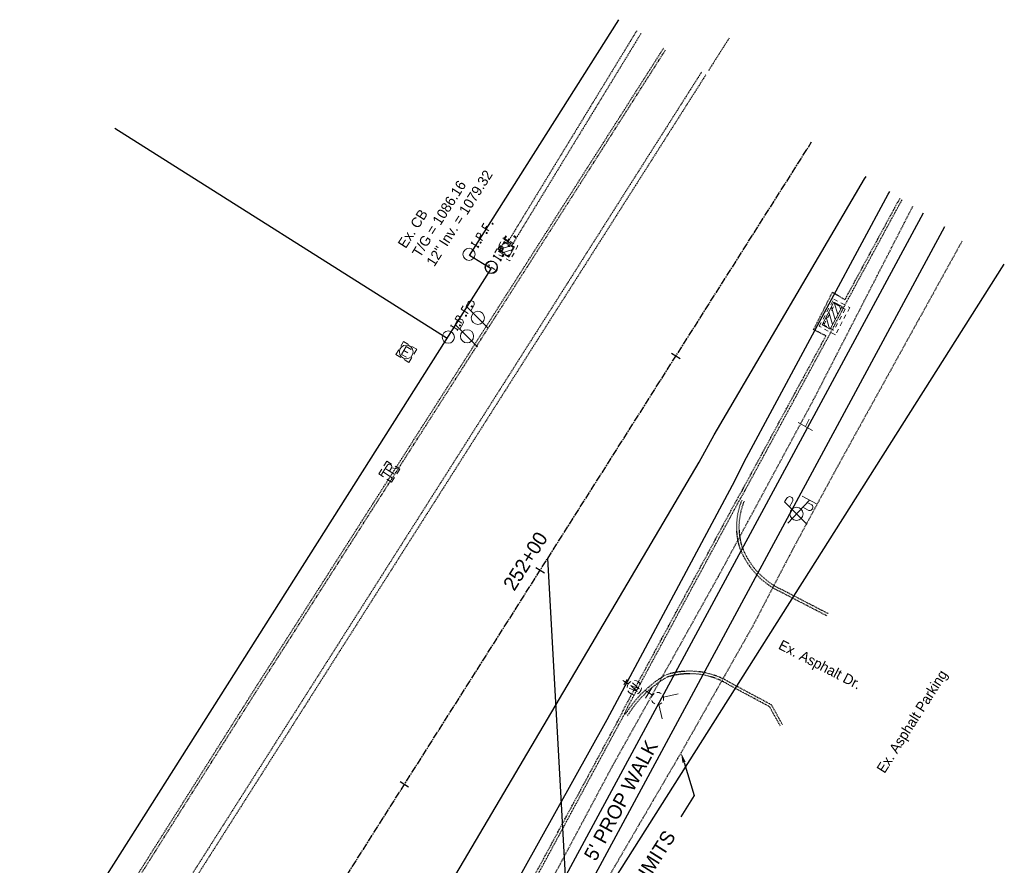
# Model space of a CAD drawing. Header units: feet. Extents: x 2248241 to 2254587, y 438097 to 439087.
# Tile 8 of 8: x 2254393 to 2254587, y 438315 to 438482. Entities that reach past the tile are written whole.
import ezdxf
from ezdxf import colors
from ezdxf.entities.mleader import LeaderData, LeaderLine
from ezdxf.math import Vec2, Vec3

# ---------------------------------------------------------------- set-up
doc = ezdxf.new("R2010")
doc.units = ezdxf.units.FT
doc.header["$MEASUREMENT"] = 0
doc.header["$PDMODE"] = 3
for name, pattern in [('CL', [2, 0.3, -0.15, 1.4, -0.15]), ('DGN Style 3', [0.19312, 0.137943, -0.055177]), ('OhDOT_USTN1', [0.055, 0.014, -0.041]), ('OhDOT_USTN2', [0.11, 0.069, -0.041]), ('OhDOT_USTN3', [0.22, 0.165, -0.055]), ('OhDOT_USTN4', [0.22, 0.11, -0.041, 0.028, -0.041]), ('OhDOT_USTN5', [0.11, 0.055, -0.055]), ('OhDOT_USTN6', [0.223, 0.083, -0.028, 0.028, -0.028, 0.028, -0.028]), ('OhDOT_USTN7', [0.221, 0.11, -0.028, 0.055, -0.028]), ('REDO_Drainage01', [1.6, 0.85, -0.75]), ('rowex', [0]), ('rowpr', [0])]:
    doc.linetypes.add(name, pattern=pattern)
for name, color, linetype in [('DR_X_Cells', 151, 'OhDOT_USTN2'), ('DV_X_Property_Line', 7, 'Continuous'), ('GE_P_CL', 7, 'CL'), ('GE_P_CL_Text', 7, 'Continuous'), ('PM_X_Edge_Line', 2, 'Continuous'), ('PV_P_Construction_Limits', 203, 'DGN Style 3'), ('PV_P_Walk', 231, 'Continuous'), ('PV_X_Curb', 120, 'OhDOT_USTN1'), ('PV_X_EOP', 7, 'OhDOT_USTN3'), ('PV_X_Parking_Lot', 7, 'OhDOT_USTN5'), ('PV_X_Text', 7, 'Continuous'), ('RD_X_Wall', 120, 'OhDOT_USTN1'), ('RW_P_Fee_RW', 203, 'rowpr'), ('RW_X_Fee_RW', 6, 'rowex'), ('SG_X_Foundation', 61, 'OhDOT_USTN1'), ('SG_X_PullBox', 7, 'Continuous'), ('SN_X_Public', 3, 'Continuous'), ('SV_X_Mon_Cells_Found', 7, 'Continuous'), ('TX_X_20', 7, 'Continuous'), ('UT_X_Electric_Cells', 1, 'Continuous'), ('UT_X_Misc_Cells', 7, 'Continuous'), ('UT_X_Water_Cells', 133, 'Continuous')]:
    doc.layers.add(name, color=color, linetype=linetype)
doc.styles.add('Slanted-Normal', font='font31.shx', dxfattribs={"height": 0.12})
doc.styles.get("Standard").update_dxf_attribs({"font": 'arial.ttf'})
doc.styles.add('Straight-Normal', font='font30.shx', dxfattribs={"height": 0.14})
doc.styles.add('Straight-Norrmal', font='font30.shx', dxfattribs={"height": 0.14})

# ---------------------------------------------------------------- blocks, each defined once
blk = doc.blocks.new('PP')
at = {"layer": 'UT_X_Electric_Cells', "color": 1, "linetype": 'Continuous', "lineweight": 0}
for p, q in [((0.0428, 0.16), (-0.0375, -0.14)), ((0.0428, 0.16), (0.0853, 0.16)), ((0.0257, 0.0963), (0.0853, 0.0963))]:
    blk.add_line(p, q, dxfattribs=at)
blk.add_circle((0, 0), 0.065, dxfattribs=at)
at = {"layer": 'UT_X_Electric_Cells', "color": 1, "linetype": 'Continuous', "lineweight": 0, "extrusion": (0, 0, -1)}
blk.add_arc((-0.086, 0.1281), 0.0319, 88.8767, 271.1233, dxfattribs=at)
blk = doc.blocks.new('EM')
at = {"layer": 'UT_X_Electric_Cells', "color": 1, "linetype": 'Continuous', "lineweight": 0}
blk.add_line((-0.0282, 0), (0.0168, 0), dxfattribs=at)
at = {"layer": 'UT_X_Electric_Cells', "color": 1, "linetype": 'Continuous', "lineweight": 0, "flags": 128}
for points in [[(-0.02, 0.075), (-0.075, 0.075), (-0.075, 0.02)], [(0.0281, 0.045), (-0.0282, 0.045), (-0.0282, -0.045), (0.0281, -0.045)], [(0.075, 0.02), (0.075, 0.075), (0.02, 0.075)], [(-0.075, -0.02), (-0.075, -0.075), (-0.02, -0.075)], [(0.02, -0.075), (0.075, -0.075), (0.075, -0.02)]]:
    blk.add_lwpolyline(points, dxfattribs=at)
at = {"layer": 'UT_X_Electric_Cells', "color": 1, "linetype": 'Continuous', "lineweight": 0}
blk.add_circle((0, 0), 0.0675, dxfattribs=at)
blk = doc.blocks.new('CB22B-X')
at = {"layer": 'Defpoints', "color": 20, "linetype": 'REDO_Drainage01', "lineweight": 0}
blk.add_lwpolyline([(-1, 1), (1, 1), (1, -1), (-1, -1), (-1, 1)], close=True, dxfattribs=at)
at = {"layer": 'DR_X_Cells', "color": 151, "linetype": 'Continuous', "lineweight": 0}
for p, q in [((-1.15, -0.61), (0.61, 1.15)), ((-1.15, 0.52), (-0.52, 1.15)), ((-0.55, -1.15), (1.15, 0.55)), ((0.58, -1.15), (1.15, -0.58))]:
    blk.add_line(p, q, dxfattribs=at)
at = {"layer": 'DR_X_Cells', "color": 151, "linetype": 'REDO_Drainage01', "lineweight": 0}
blk.add_lwpolyline([(-1.67, 1.67), (1.67, 1.67), (1.67, -1.67), (-1.67, -1.67), (-1.67, 1.67)], close=True, dxfattribs=at)
at = {"layer": 'DR_X_Cells', "color": 151, "linetype": 'Continuous', "lineweight": 0, "flags": 128}
blk.add_lwpolyline([(-1.15, 1.15), (1.15, 1.15), (1.15, -1.15), (-1.15, -1.15), (-1.15, 1.15)], close=True, dxfattribs=at)
blk = doc.blocks.new('TPW')
at = {"layer": 'UT_X_Misc_Cells', "color": 30, "linetype": 'Continuous', "lineweight": 0}
for p, q in [((0.0482, 0.18), (-0.0322, -0.12)), ((0.1282, 0.18), (-0.0318, 0.18)), ((0.0402, 0.15), (0.0827, 0.15)), ((0.0231, 0.0862), (0.0827, 0.0862))]:
    blk.add_line(p, q, dxfattribs=at)
blk.add_circle((0, 0), 0.065, dxfattribs=at)
at = {"layer": 'UT_X_Misc_Cells', "color": 30, "linetype": 'Continuous', "lineweight": 0, "extrusion": (0, 0, -1)}
blk.add_arc((-0.0833, 0.1181), 0.0319, 88.8767, 271.1233, dxfattribs=at)
blk = doc.blocks.new('SIGPB')
at = {"layer": 'SG_X_PullBox', "color": 7, "linetype": 'Continuous', "lineweight": 0, "flags": 128}
for points in [[(-0.02, 0.075), (-0.075, 0.075), (-0.075, 0.02)], [(-0.0678, 0.05), (-0.0056, 0.05)], [(-0.0363, 0.05), (-0.0363, -0.05)], [(0.0056, -0.05), (0.0056, 0.05), (0.0434, 0.05), (0.0473, 0.0492), (0.0528, 0.0476), (0.0552, 0.0461), (0.0576, 0.0445), (0.0607, 0.0405), (0.0631, 0.0366), (0.0646, 0.0303), (0.0646, 0.0209), (0.0639, 0.0177), (0.0623, 0.013), (0.0591, 0.0075), (0.056, 0.0051), (0.0536, 0.0035), (0.052, 0.0027), (0.0497, 0.002), (0.0426, 0.0012), (0.0056, 0.0012)], [(0.075, 0.02), (0.075, 0.075), (0.02, 0.075)], [(0.0426, 0.0012), (0.0646, -0.05)], [(-0.075, -0.02), (-0.075, -0.075), (-0.02, -0.075)], [(0.02, -0.075), (0.075, -0.075), (0.075, -0.02)]]:
    blk.add_lwpolyline(points, dxfattribs=at)
blk = doc.blocks.new('SGN1P')
at = {"layer": 'SN_X_Public', "color": 3, "linetype": 'Continuous', "lineweight": 0}
for p, q in [((0, 0), (-0.08, 0)), ((0, 0.08), (0, -0.08))]:
    blk.add_line(p, q, dxfattribs=at)
blk = doc.blocks.new('WGV')
at = {"layer": 'UT_X_Water_Cells', "color": 133, "linetype": 'Continuous', "lineweight": 0}
for p, q in [((0.0318, 0.1018), (-0.0318, 0.1018)), ((0, 0.07), (0, 0.1336))]:
    blk.add_line(p, q, dxfattribs=at)
at = {"layer": 'UT_X_Water_Cells', "color": 133, "linetype": 'Continuous', "lineweight": 0, "flags": 128}
blk.add_lwpolyline([(-0.0318, 0.041), (-0.0159, -0.0452), (0, 0.041), (0.016, -0.0452), (0.0318, 0.041)], dxfattribs=at)
at = {"layer": 'UT_X_Water_Cells', "color": 133, "linetype": 'Continuous', "lineweight": 0, "extrusion": (0, 0, -1)}
blk.add_arc((0, 0.0001), 0.07, 330.01836, 29.98164, dxfattribs=at)
at = {"layer": 'UT_X_Water_Cells', "color": 133, "linetype": 'Continuous', "lineweight": 0}
for start, end in [(60.01836, 120.01574), (330.01836, 29.98164), (239.98426, 299.98164)]:
    blk.add_arc((0, 0.0001), 0.07, start, end, dxfattribs=at)
blk = doc.blocks.new('FH')
at = {"layer": 'UT_X_Water_Cells', "color": 133, "linetype": 'Continuous', "lineweight": 0}
for p, q in [((0.0599, 0.1032), (-0.0601, 0.1032)), ((-0.0001, 0.0602), (-0.0001, 0.1462)), ((-0.0423, -0.0424), (-0.1463, -0.1463)), ((0.0423, -0.0424), (0.1462, -0.1463))]:
    blk.add_line(p, q, dxfattribs=at)
for start, end in [(140.02099, 184.06293), (68.13946, 112.03798), (356.01648, 39.98885), (211.87877, 255.84793), (283.82389, 329.90967)]:
    blk.add_arc((0, 0), 0.06, start, end, dxfattribs=at)
blk = doc.blocks.new('CB3-X')
at = {"layer": 'Defpoints', "color": 20, "linetype": 'REDO_Drainage01', "lineweight": 0}
blk.add_lwpolyline([(-2.37, 0.75), (2.37, 0.75), (2.37, -1.5), (-2.37, -1.5), (-2.37, 0.75)], close=True, dxfattribs=at)
at = {"layer": 'Defpoints', "color": 21, "linetype": 'OhDOT_USTN2', "lineweight": 53}
blk.add_point((0, 1.42), dxfattribs=at)
at = {"layer": 'Defpoints', "color": 61, "linetype": 'OhDOT_USTN6', "lineweight": 53}
for p in [(0, 0.75), (-2.37, -0.37), (0, -1.5), (2.37, -0.37)]:
    blk.add_point(p, dxfattribs=at)
at = {"layer": 'Defpoints', "color": 21, "linetype": 'OhDOT_USTN5', "lineweight": 53}
blk.add_point((0, 0), dxfattribs=at)
at = {"layer": 'Defpoints', "color": 40, "linetype": 'OhDOT_USTN4', "lineweight": 53}
blk.add_point((0, 0), dxfattribs=at)
at = {"layer": 'Defpoints', "color": 151, "linetype": 'OhDOT_USTN7', "lineweight": 53}
blk.add_point((0, -0.37), dxfattribs=at)
at = {"layer": 'Defpoints', "color": 223, "linetype": 'OhDOT_USTN1', "lineweight": 53}
blk.add_point((0, -2.17), dxfattribs=at)
at = {"layer": 'DR_X_Cells', "color": 151, "linetype": 'Continuous', "lineweight": 0}
for p, q in [((-2.5, -1.76), (-0.75, 0)), ((-2.5, -0.63), (-1.88, 0)), ((-1.44, -1.83), (0.38, 0)), ((-0.31, -1.83), (1.51, 0)), ((0.82, -1.83), (2.5, -0.14)), ((1.94, -1.83), (2.5, -1.28))]:
    blk.add_line(p, q, dxfattribs=at)
at = {"layer": 'DR_X_Cells', "color": 151, "linetype": 'REDO_Drainage01', "lineweight": 0}
blk.add_lwpolyline([(-3.04, 1.42), (3.04, 1.42), (3.04, -2.17), (-3.04, -2.17), (-3.04, 1.42)], close=True, dxfattribs=at)
at = {"layer": 'DR_X_Cells', "color": 151, "linetype": 'Continuous', "lineweight": 0, "flags": 128}
blk.add_lwpolyline([(-2.5, 0), (2.5, 0), (2.5, -1.83), (-2.5, -1.83), (-2.5, 0)], close=True, dxfattribs=at)
blk = doc.blocks.new('IPF')
at = {"layer": 'SV_X_Mon_Cells_Found', "color": 7, "linetype": 'Continuous', "lineweight": 0, "flags": 128}
for points in [[(0.1007, 0.04), (0.1184, 0.04)], [(0.1095, -0.04), (0.1095, 0.04)], [(0.1878, -0.04), (0.1878, 0.04), (0.2143, 0.04), (0.217, 0.0394), (0.2209, 0.0381), (0.2225, 0.0368), (0.2242, 0.0356), (0.2264, 0.0324), (0.228, 0.0293), (0.2291, 0.0242), (0.2291, 0.0167), (0.2286, 0.0142), (0.2275, 0.0104), (0.2253, 0.006), (0.2231, 0.0041), (0.2214, 0.0028), (0.2187, 0.0016), (0.2143, 0.0009), (0.1878, 0.0009)], [(0.3383, 0.04), (0.3002, 0.04), (0.3002, -0.04)], [(0.3002, 0.0009), (0.3272, 0.0009)], [(0.1007, -0.04), (0.1184, -0.04)], [(0.1575, -0.0293), (0.1602, -0.0293), (0.1619, -0.0305), (0.1635, -0.0331), (0.1635, -0.0362), (0.1619, -0.0387), (0.1602, -0.04), (0.1575, -0.04), (0.1558, -0.0387), (0.1542, -0.0362), (0.1542, -0.0331), (0.1558, -0.0305), (0.1575, -0.0293)], [(0.2699, -0.0293), (0.2727, -0.0293), (0.2743, -0.0305), (0.276, -0.0331), (0.276, -0.0362), (0.2743, -0.0387), (0.2727, -0.04), (0.2699, -0.04), (0.2683, -0.0387), (0.2666, -0.0362), (0.2666, -0.0331), (0.2683, -0.0305), (0.2699, -0.0293)], [(0.3774, -0.0293), (0.3801, -0.0293), (0.3818, -0.0305), (0.3835, -0.0331), (0.3835, -0.0362), (0.3818, -0.0387), (0.3801, -0.04), (0.3774, -0.04), (0.3757, -0.0387), (0.3741, -0.0362), (0.3741, -0.0331), (0.3757, -0.0305), (0.3774, -0.0293)]]:
    blk.add_lwpolyline(points, dxfattribs=at)
at = {"layer": 'SV_X_Mon_Cells_Found', "color": 7, "linetype": 'Continuous', "lineweight": 0}
blk.add_circle((0, 0), 0.06, dxfattribs=at)
blk = doc.blocks.new('IPID')
at = {"layer": 'SV_X_Mon_Cells_Found', "color": 2, "linetype": 'Continuous', "lineweight": 0}
blk.add_line((0, 0.0058), (0, -0.0383), dxfattribs=at)
at = {"layer": 'SV_X_Mon_Cells_Found', "color": 2, "linetype": 'Continuous', "lineweight": 0, "flags": 128}
for points in [[(0.1015, 0.04), (0.1192, 0.04)], [(0.1103, -0.04), (0.1103, 0.04)], [(0.1886, -0.04), (0.1886, 0.04), (0.2151, 0.04), (0.2178, 0.0394), (0.2217, 0.0381), (0.2233, 0.0368), (0.225, 0.0356), (0.2272, 0.0324), (0.2288, 0.0293), (0.2299, 0.0242), (0.2299, 0.0167), (0.2294, 0.0142), (0.2283, 0.0104), (0.2261, 0.006), (0.2239, 0.0041), (0.2222, 0.0028), (0.2195, 0.0016), (0.2151, 0.0009), (0.1886, 0.0009)], [(0.3391, 0.04), (0.301, 0.04), (0.301, -0.04)], [(0.301, 0.0009), (0.328, 0.0009)], [(0.1015, -0.04), (0.1192, -0.04)], [(0.1583, -0.0293), (0.161, -0.0293), (0.1627, -0.0305), (0.1643, -0.0331), (0.1643, -0.0362), (0.1627, -0.0387), (0.161, -0.04), (0.1583, -0.04), (0.1566, -0.0387), (0.155, -0.0362), (0.155, -0.0331), (0.1566, -0.0305), (0.1583, -0.0293)], [(0.2707, -0.0293), (0.2735, -0.0293), (0.2751, -0.0305), (0.2768, -0.0331), (0.2768, -0.0362), (0.2751, -0.0387), (0.2735, -0.04), (0.2707, -0.04), (0.2691, -0.0387), (0.2674, -0.0362), (0.2674, -0.0331), (0.2691, -0.0305), (0.2707, -0.0293)], [(0.3782, -0.0293), (0.3809, -0.0293), (0.3826, -0.0305), (0.3843, -0.0331), (0.3843, -0.0362), (0.3826, -0.0387), (0.3809, -0.04), (0.3782, -0.04), (0.3765, -0.0387), (0.3749, -0.0362), (0.3749, -0.0331), (0.3765, -0.0305), (0.3782, -0.0293)]]:
    blk.add_lwpolyline(points, dxfattribs=at)
at = {"layer": 'SV_X_Mon_Cells_Found', "color": 2, "linetype": 'Continuous', "lineweight": 0}
for centre, radius in [((0, 0), 0.06), ((0, 0.0326), 0.008)]:
    blk.add_circle(centre, radius, dxfattribs=at)

msp = doc.modelspace()

# ---------------------------------------------------------------- linework, layer by layer
at = {"layer": 'DR_X_Cells'}
for p, q in [((2254514.253, 438479.572, 1082.147), (2254488.662, 438437.628, 1082.019)), ((2254515.097, 438479.036, 1082.147), (2254489.54, 438437.148, 1082.019)), ((2254532.488, 438478.126, 1082.497), (2254528.465, 438471.796, 1082.52)), ((2254527.06, 438471.45, 1082.523), (2254420.757, 438304.197, 1083.113)), ((2254527.904, 438470.914, 1082.523), (2254421.601, 438303.66, 1083.113))]:
    msp.add_line(p, q, dxfattribs=at)
at = {"layer": 'DV_X_Property_Line'}
for p, q in [((2254411.367, 438460.412, 1083.62), (2254476.86, 438418.976, 1083.62)), ((2254507.99, 438173.981, 1083.62), (2254496.718, 438375.6, 1083.62))]:
    msp.add_line(p, q, dxfattribs=at)
at = {"layer": 'GE_P_CL', "color": 1}
msp.add_line((2254392.579, 438211.391), (2254548.772, 438457.68), dxfattribs=at)
at = {"layer": 'GE_P_CL_Text'}
for p, q in [((2254522.838, 438414.92), (2254521.149, 438415.991)), ((2254496.06, 438372.695), (2254494.371, 438373.767)), ((2254469.282, 438330.471), (2254467.593, 438331.542))]:
    msp.add_line(p, q, dxfattribs=at)
at = {"layer": 'PM_X_Edge_Line', "flags": 128}
for points, elevation in [([(2254395.315, 438177.596), (2254402.033, 438188.708), (2254408.337, 438198.905), (2254425.17, 438226.255), (2254427.997, 438230.531), (2254440.775, 438250.948), (2254445.921, 438258.903), (2254478.585, 438313.288), (2254526.568, 438394.557), (2254529.534, 438399.959), (2254559.208, 438450.391), (2254559.496, 438450.879)], 1083.101), ([(2254406.374, 438171.352), (2254407.934, 438173.806), (2254418.04, 438190.272), (2254436.041, 438219.817), (2254438.527, 438222.999), (2254449.932, 438241.551), (2254454.183, 438248.399), (2254456.796, 438252.445), (2254488.464, 438307.969), (2254508.425, 438343.858), (2254533.189, 438390.02), (2254535.939, 438395.473), (2254563.893, 438447.359), (2254564.182, 438447.907)], 1082.978)]:
    msp.add_lwpolyline(points, dxfattribs=dict(at, elevation=elevation))
at = {"layer": 'PV_P_Construction_Limits'}
for points in [[(2254483.592, 438286.093), (2254509.53, 438334.729), (2254530.512, 438372.281), (2254549.168, 438406.891), (2254568.743, 438445.015)], [(2254578.422, 438438.101), (2254554.026, 438393.99), (2254544.989, 438377.296), (2254537.265, 438362.448), (2254523.019, 438337.304), (2254492.546, 438285.12)]]:
    msp.add_lwpolyline(points, dxfattribs=at)
at = {"layer": 'PV_P_Walk', "elevation": 1082.916}
for points in [[(2254483.316, 438281.624), (2254570.823, 438443.696)], [(2254487.715, 438279.249), (2254575.055, 438441.012)]]:
    msp.add_lwpolyline(points, dxfattribs=at)
at = {"layer": 'PV_X_Curb'}
for points, elevation in [([(2254400.009, 438288.652), (2254413.608, 438309.736), (2254439.173, 438350.225), (2254463.721, 438388.675), (2254492.537, 438433.75), (2254519.586, 438476.19)], 1083.133), ([(2254555.544, 438425.903), (2254566.154, 438445.488), (2254566.594, 438446.187), (2254566.671, 438446.329)], 1082.916), ([(2254553.102, 438427.33), (2254553.096, 438427.365), (2254553.115, 438427.354)], 1082.916), ([(2254408.483, 438170.227), (2254409.715, 438172.32), (2254438.034, 438218.122), (2254440.508, 438221.974), (2254452.109, 438240.32), (2254456.612, 438247.863), (2254456.612, 438247.863), (2254458.702, 438251.332), (2254462.809, 438258), (2254462.809, 438258), (2254469.368, 438268.399), (2254466.863, 438269.827), (2254469.106, 438273.667), (2254471.754, 438272.402), (2254483.927, 438293.281), (2254490.999, 438306.256), (2254511.833, 438344.858), (2254512.445, 438346.189), (2254534.778, 438387.488), (2254535.625, 438388.89), (2254535.645, 438388.993), (2254538.275, 438393.857), (2254552.296, 438419.665), (2254555.544, 438425.903)], 1082.916), ([(2254552.017, 438364.709), (2254542.408, 438369.676)], 1081.738)]:
    msp.add_lwpolyline(points, dxfattribs=dict(at, elevation=elevation))
for centre, radius, start, end in [((2254547.592, 438381.76, 1082.321), 13.154, 157.05804, 196.33427), ((2254549.297, 438383.277, 1082.102), 15.246, 199.88831, 243.12343)]:
    msp.add_arc(centre, radius, start, end, dxfattribs=at)
at = {"layer": 'PV_X_EOP'}
for points, elevation in [([(2254400.429, 438288.381), (2254414.03, 438309.467), (2254439.595, 438349.957), (2254464.143, 438388.406), (2254492.958, 438433.481), (2254520.008, 438475.922)], 1083.133), ([(2254490.56, 438306.494), (2254511.385, 438345.081), (2254511.998, 438346.413), (2254534.344, 438387.736), (2254535.151, 438389.071), (2254535.168, 438389.162), (2254537.835, 438394.095), (2254551.61, 438419.45), (2254549.162, 438420.682), (2254552.891, 438428.069), (2254555.353, 438426.6), (2254565.722, 438445.741), (2254566.162, 438446.439), (2254566.248, 438446.597)], 1082.916)]:
    msp.add_lwpolyline(points, dxfattribs=dict(at, elevation=elevation))
at = {"layer": 'PV_X_Parking_Lot'}
for points, elevation in [([(2254551.788, 438364.265), (2254542.179, 438369.232)], 1081.738), ([(2254543.006, 438342.829), (2254540.857, 438346.72), (2254532.911, 438350.976)], 1081.594)]:
    msp.add_lwpolyline(points, dxfattribs=dict(at, elevation=elevation))
for centre, radius, start, end in [((2254547.592, 438381.76, 1082.321), 13.654, 157.05804, 196.33427), ((2254549.297, 438383.277, 1082.102), 15.746, 199.88831, 243.12343), ((2254524.702, 438338.044, 1082.069), 15.317, 57.5952, 107.93681), ((2254531.529, 438332.875, 1082.069), 22.881, 120.59117, 148.61266)]:
    msp.add_arc(centre, radius, start, end, dxfattribs=at)
at = {"layer": 'RD_X_Wall', "elevation": 1081.594}
msp.add_lwpolyline([(2254542.568, 438342.587), (2254540.491, 438346.349), (2254532.675, 438350.536)], dxfattribs=at)
at = {"layer": 'RD_X_Wall'}
for centre, radius, start, end in [((2254531.529, 438332.875, 1082.069), 22.381, 120.59117, 148.61266), ((2254524.702, 438338.044, 1082.069), 14.817, 57.5952, 107.93681)]:
    msp.add_arc(centre, radius, start, end, dxfattribs=at)
at = {"layer": 'RW_P_Fee_RW'}
msp.add_line((2254485.536, 438432.656, 1083.62), (2254481.314, 438435.334, 1083.62), dxfattribs=at)
at = {"layer": 'RW_X_Fee_RW'}
for p, q in [((2254481.314, 438435.334, 1083.62), (2254510.77, 438481.781, 1083.62)), ((2254403.059, 438302.604, 1083.62), (2254485.536, 438432.656, 1083.62))]:
    msp.add_line(p, q, dxfattribs=at)
at = {"layer": 'RW_X_Fee_RW', "elevation": 1083.62}
msp.add_lwpolyline([(2254430.582, 438187.292), (2254492.52, 438284.958), (2254586.774, 438433.58)], dxfattribs=at)

# ---------------------------------------------------------------- block references
at = {"layer": 'DR_X_Cells'}
for name, p, rotation in [('CB22B-X', (2254488.58, 438436.533, 1082.016), 331.3657938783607), ('CB3-X', (2254553.62, 438423.011), 242.0488903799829)]:
    msp.add_blockref(name, p, dxfattribs=dict(at, rotation=rotation))
at = {"layer": 'DR_X_Cells', "xscale": 20, "yscale": 20, "zscale": 20, "rotation": 329.419715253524}
msp.add_blockref('EM', (2254468.826, 438416.295, 1085.695), dxfattribs=at)
at = {"layer": 'RD_X_Wall', "xscale": 20, "yscale": 20, "zscale": 20}
for name, p, rotation in [('SGN1P', (2254547.532, 438401.609, 1082.545), 240.9203811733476), ('SIGPB', (2254465.477, 438392.714, 1083.431), 57.61767281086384), ('WGV', (2254513.792, 438350.119, 1082.383), 57.61767281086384), ('FH', (2254518.39, 438347.977, 1083.056), 57.61767281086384)]:
    msp.add_blockref(name, p, dxfattribs=dict(at, rotation=rotation))
at = {"layer": 'SG_X_Foundation', "color": 1, "xscale": 20, "yscale": 20, "zscale": 20, "rotation": 331.9626624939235}
msp.add_blockref('TPW', (2254545.797, 438384.373, 1082.324), dxfattribs=at)
at = {"layer": 'TX_X_20', "xscale": 20, "yscale": 20, "zscale": 20, "rotation": 57.63605666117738}
for name, p in [('IPF', (2254481.199, 438435.537, 1082.93)), ('IPF', (2254485.532, 438433.028, 1082.586)), ('IPID', (2254485.635, 438432.928, 1082.323)), ('IPF', (2254477.113, 438419.225, 1084.213))]:
    msp.add_blockref(name, p, dxfattribs=at)
at = {"layer": 'UT_X_Electric_Cells', "xscale": 20, "yscale": 20, "zscale": 20, "rotation": 59.99999999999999}
for p in [(2254482.952, 438423, 1083.257), (2254480.807, 438419.372, 1083.262), (2254545.797, 438384.373, 1082.324)]:
    msp.add_blockref('PP', p, dxfattribs=at)

# ---------------------------------------------------------------- texts
at = {"layer": 'GE_P_CL_Text', "insert": (2254493.526, 438374.302), "char_height": 2.8, "width": 30.81744, "attachment_point": 8, "rotation": 57.61767, "style": 'Slanted-Normal'}
msp.add_mtext('252+00', dxfattribs=at)
at = {"layer": 'PV_P_Construction_Limits', "insert": (2254496.552, 438285.74, -1082.916), "char_height": 2.8, "width": 55.63918, "attachment_point": 1, "rotation": 57.61767, "style": 'Slanted-Normal'}
msp.add_mtext('CONSTRUCTION LIMITS', dxfattribs=at)
at = {"layer": 'PV_X_Text', "width": 725.59682, "attachment_point": 1}
for s, insert, char_height, rotation, style in [('Ex. Asphalt Dr.', (2254542.965, 438359.636, 1086.254), 2, 332.73462, 'Straight-Normal'), ('Ex. Asphalt Parking', (2254561.466, 438334.148, 1086.254), 2, 57.61767, 'Straight-Normal'), ("5' PROP WALK", (2254503.729, 438317.06, 1086.254), 2.8, 61.73476, 'Slanted-Normal')]:
    msp.add_mtext(s, dxfattribs=dict(at, insert=insert, char_height=char_height, rotation=rotation, style=style))
at = {"layer": 'TX_X_20', "insert": (2254467.033, 438437.617, 1079.86), "char_height": 2, "width": 68.19995, "attachment_point": 1, "rotation": 57.63606, "style": 'Straight-Norrmal'}
msp.add_mtext('Ex. CB\\PT/G = 1086.16\\P12" Inv. = 1079.32', dxfattribs=at)

# ---------------------------------------------------------------- leaders
at = {"layer": 'PV_P_Construction_Limits', "linetype": 'Continuous'}
ml = msp.add_multileader_mtext('Standard', dxfattribs=at)
ml.set_content('', color=256)
ml.set_leader_properties()
ml.build(insert=Vec2(0, 0))
ml.multileader.update_dxf_attribs({"dogleg_length": 0.25, "arrow_head_size": 2, "scale": 20})
ctx = ml.context
ctx.base_point, ctx.scale, ctx.char_height, ctx.arrow_head_size, ctx.landing_gap_size, ctx.plane_origin, ctx.plane_x_axis, ctx.plane_y_axis = Vec3(2254521.032, 438321.626), 20, 2, 2, 1.8, Vec3(2254514.996, 438340.419), Vec3(0.5355663, 0.8444932), Vec3(-0.8444932, 0.5355663)
ctx.text_align_type = 2
notes = []
notes.append((ctx, [(0, (1, 1, 0), (2254525.637, 438328.889), (-0.5355663, -0.8444932), 5, [(0, [(2254523.019, 438337.304)], 0, [])])]))
ctx.mtext.insert, ctx.mtext.text_direction, ctx.mtext.rotation, ctx.mtext.alignment, ctx.mtext.flow_direction = Vec3(2254521.151, 438323.682), Vec3(0.5355663, 0.8444932), -4.5015281, 3, 5
for ctx, leaders in notes:
    for number, flags, end, landing, length, lines in leaders:
        leader = LeaderData()
        leader.index, (leader.has_last_leader_line, leader.has_dogleg_vector, leader.attachment_direction) = number, flags
        leader.last_leader_point, leader.dogleg_vector, leader.dogleg_length = Vec3(end), Vec3(landing), length
        for number, points, colour, breaks in lines:
            line = LeaderLine()
            line.index, line.vertices, line.color, line.breaks = number, Vec3.list(points), colors.encode_raw_color(colour), breaks
            leader.lines.append(line)
        ctx.leaders.append(leader)

doc.saveas('drawing.dxf')
